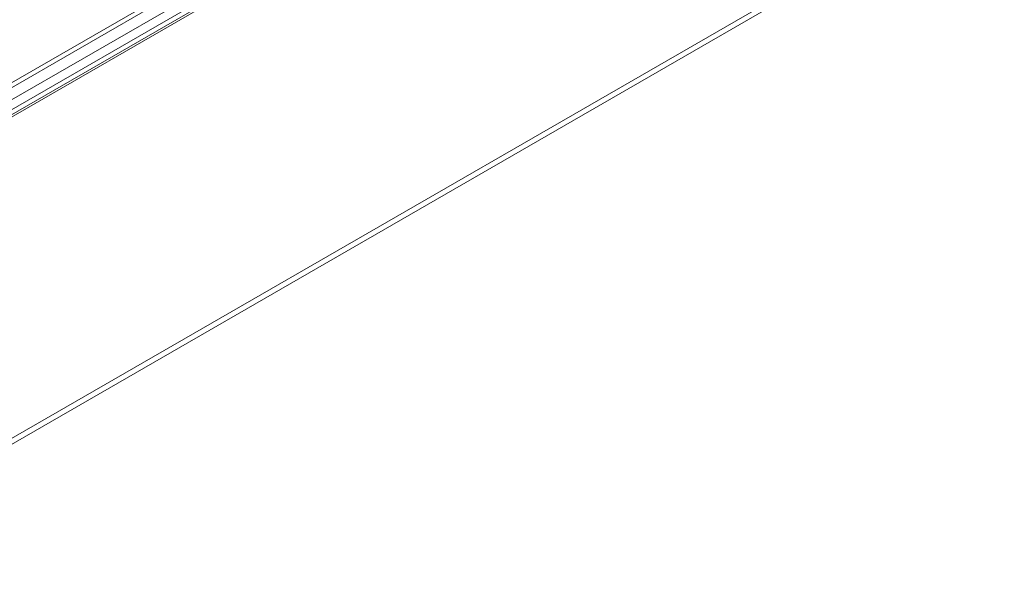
# Model space of a CAD drawing. Header units: millimetres. Extents: x 32 to 1714, y 32 to 1317.
# Tile 24 of 28: x 1346 to 1507, y 873 to 963. Entities that reach past the tile are written whole.
import ezdxf

# ---------------------------------------------------------------- set-up
doc = ezdxf.new("R2010")
doc.units = ezdxf.units.MM
doc.header["$LTSCALE"] = 6.25
doc.layers.add('Visible (ANSI)', color=7, linetype='Continuous', lineweight=9)
doc.layers.add('Visible Narrow (ANSI)', color=7, linetype='Continuous', lineweight=9)

msp = doc.modelspace()

# ---------------------------------------------------------------- linework, layer by layer
at = {"layer": 'Visible (ANSI)'}
for p, q in [((1308.4891, 927.906), (1508.8573, 1043.5886)), ((1308.4983, 927.086), (1508.8666, 1042.7686)), ((1509.1854, 1042.5703), (1308.8419, 926.9019)), ((1308.2223, 872.7032), (1506.939, 987.4323)), ((1398.2811, 984.1709), (1318.0674, 937.8595)), ((1398.9582, 983.78), (1318.7446, 937.4686)), ((1399.1487, 981.8777), (1318.9351, 935.5663))]:
    msp.add_line(p, q, dxfattribs=at)
at = {"layer": 'Visible Narrow (ANSI)'}
msp.add_line((1507.5586, 988.7601), (1308.8419, 874.031), dxfattribs=at)

doc.saveas('drawing.dxf')
